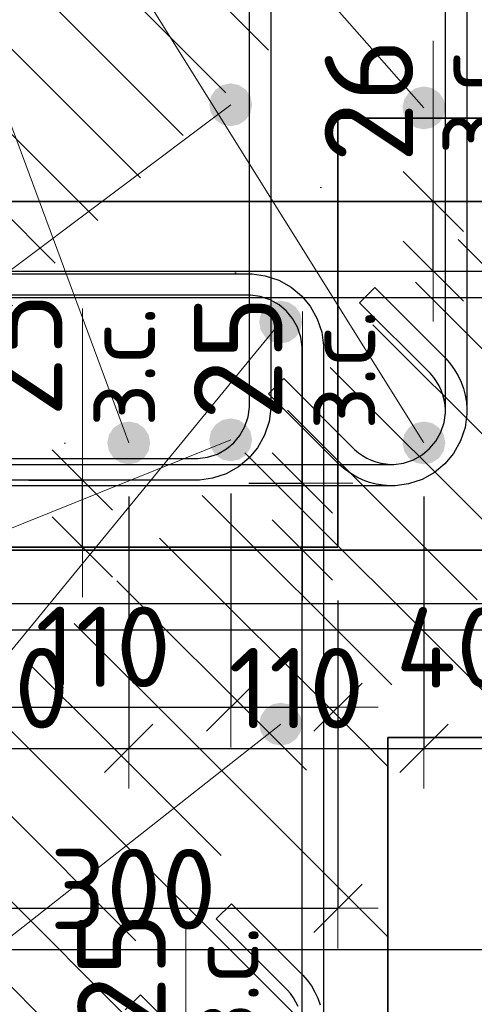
# Model space of a CAD drawing. Header units: metres. Extents: x -38 to 97, y -15 to 21.
# Tile 33 of 229: x 72.281 to 72.451, y 2.015 to 2.382. Entities that reach past the tile are written whole.
import ezdxf

# ---------------------------------------------------------------- set-up
doc = ezdxf.new("R2010")
doc.units = ezdxf.units.M
doc.header["$PDMODE"] = 65
for name, color, linetype, lineweight in [('XR$3$Арм.стержн. Хомут', 240, 'Continuous', 35), ('XR$3$Арм.стержн.горизонт. 1', 180, 'Continuous', 35), ('XR$3$Размерная линия (1)', 7, 'Continuous', 13), ('XR$3$Размерная линия_ общее', 7, 'Continuous', 13), ('XR$4$Арм. стержнями верхней зоны', 180, 'Continuous', 35), ('XR$4$Арм. стержнями нижней зоны', 180, 'Continuous', 35), ('XR$4$Арм.стержн. Арматура края', 96, 'Continuous', 35), ('XR$4$Арм.стержн. Хомут', 240, 'Continuous', 35), ('XR$4$Арм.стержн.горизонт. 1', 180, 'Continuous', 35), ('XR$4$Размерная линия_ общее', 7, 'Continuous', 13), ('XR$6$Арм.стержн. Арматура края', 96, 'Continuous', 35), ('XR$6$Арм.стержн.горизонт. 1', 180, 'Continuous', 35), ('XR$6$Размерная линия (1)', 7, 'Continuous', 13), ('XR$6$Размерная линия_ общее', 7, 'Continuous', 13)]:
    doc.layers.add(name, color=color, linetype=linetype, lineweight=lineweight)
doc.styles.add('ISOCPEUR', font='txt')
doc.dimstyles.new('DIMSTYLE_11', dxfattribs={"dimtxt": 0.033, "dimasz": 0.0375, "dimexe": 0, "dimexo": 0, "dimgap": 0.0165, "dimtad": 2, "dimdec": 0, "dimlfac": 1000, "dimrnd": 1, "dimzin": 12, "dimdsep": 46, "dimtxsty": 'ISOCPEUR', "dimblk1": 'ALL_ML_STRICH', "dimblk2": 'ALL_ML_STRICH', "dimsah": 1, "dimcen": 0, "dimclrd": 7, "dimclre": 256, "dimclrt": 7, "dimadec": 0, "dimazin": 0, "dimtfac": 1, "dimtdec": 0, "dimtix": 1, "dimtmove": 2, "dimatfit": 3, "dimfxl": 0, "dimtvp": 1.2, "dimtzin": 0, "dimlwd": 0, "dimlwe": -3, "dimarcsym": 0})
doc.dimstyles.new('DIMSTYLE_23', dxfattribs={"dimtxt": 0.03, "dimasz": 0.03, "dimexe": 0, "dimexo": 0, "dimgap": 0.015, "dimtad": 2, "dimdec": 0, "dimlfac": 1000, "dimrnd": 5, "dimzin": 12, "dimdsep": 46, "dimtxsty": 'ISOCPEUR', "dimblk1": 'ALL_ML_STRICH', "dimblk2": 'ALL_ML_STRICH', "dimsah": 1, "dimcen": 0, "dimclrd": 7, "dimclre": 256, "dimclrt": 7, "dimadec": 0, "dimazin": 0, "dimtfac": 1, "dimtdec": 0, "dimtix": 1, "dimtmove": 2, "dimatfit": 3, "dimfxl": 0, "dimtvp": 1.2, "dimtzin": 0, "dimlwd": 0, "dimlwe": -3, "dimarcsym": 0})
doc.dimstyles.new('DIMSTYLE_24', dxfattribs={"dimtxt": 0.03, "dimasz": 0.03, "dimexe": 0, "dimexo": 0, "dimgap": 0.015, "dimtad": 2, "dimdec": 0, "dimlfac": 1000, "dimrnd": 5, "dimzin": 12, "dimdsep": 46, "dimtxsty": 'ISOCPEUR', "dimblk1": 'ALL_ML_STRICH', "dimblk2": 'ALL_ML_STRICH', "dimsah": 1, "dimcen": 0, "dimclrd": 7, "dimclre": 256, "dimclrt": 7, "dimadec": 0, "dimazin": 0, "dimtfac": 1, "dimtdec": 0, "dimtix": 1, "dimtmove": 2, "dimatfit": 3, "dimfxl": 0, "dimtzin": 0, "dimlwd": 0, "dimlwe": -3, "dimarcsym": 0})
pattern_1 = [(135, (0, 0), (-0.031819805, -0.031819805), [0.4, -0.05, 0, -0.05]), (135, (-0.01591, -0.01591), (-0.031819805, -0.031819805), [0.8, -0.1, 0.1, -0.1])]

# ---------------------------------------------------------------- blocks, each defined once
blk = doc.blocks.new('ALL_ML_STRICH')
at = {"color": 0, "linetype": 'ByBlock', "lineweight": -2}
for p, q in [((0, -0.5), (0, 0.5)), ((-0.3, -0.3), (0.3, 0.3)), ((-1, 0), (0.5, 0))]:
    blk.add_line(p, q, dxfattribs=at)
blk = doc.blocks.new('*D98')
at = {"layer": 'DEFPOINTS', "color": 7, "linetype": 'Continuous', "lineweight": 13, "transparency": 33554687}
for p in [(72.34681, 2.20903), (72.35181, 2.18403), (72.3868, 2.18403)]:
    blk.add_point(p, dxfattribs=at)
at = {"layer": 'XR$3$Размерная линия_ общее', "color": 253, "linetype": 'Continuous', "lineweight": -2, "true_color": 0xa0a0a0, "transparency": 33554687}
for p, q in [((72.36681, 2.20903), (72.3868, 2.20903)), ((72.37181, 2.18403), (72.3868, 2.18403))]:
    blk.add_line(p, q, dxfattribs=at)
at = {"layer": 'XR$3$Размерная линия_ общее', "color": 7, "linetype": 'Continuous', "lineweight": -2, "transparency": 33554687}
blk.add_line((72.3868, 2.18403), (72.3868, 2.20903), dxfattribs=at)
at = {"layer": 'XR$3$Размерная линия_ общее', "color": 7, "linetype": 'Continuous', "lineweight": 13, "transparency": 33554687, "xscale": 0.0375, "yscale": 0.0375, "zscale": 0.0375}
for p, rotation in [((72.3868, 2.20903), 90), ((72.3868, 2.18403), 270)]:
    blk.add_blockref('ALL_ML_STRICH', p, dxfattribs=dict(at, rotation=rotation))
at = {"layer": 'XR$3$Размерная линия_ общее', "color": 7, "linetype": 'Continuous', "lineweight": 13, "transparency": 33554687, "insert": (72.38701, 2.22881), "char_height": 0.027, "width": 0.00135, "attachment_point": 1, "rotation": 90, "line_spacing_factor": 0.60241, "style": 'ISOCPEUR'}
blk.add_mtext('з.с.', dxfattribs=at)
at = {"layer": 'XR$3$Размерная линия_ общее', "color": 7, "linetype": 'Continuous', "lineweight": 13, "transparency": 33554687, "insert": (72.3628, 2.25576), "char_height": 0.033, "width": 0.066, "attachment_point": 5, "rotation": 90, "style": 'ISOCPEUR'}
blk.add_mtext('\\A1;{25}', dxfattribs=at)
blk = doc.blocks.new('*D237')
at = {"layer": 'DEFPOINTS', "color": 7, "linetype": 'Continuous', "lineweight": 13, "transparency": 33554687}
for p in [(72.17211, 2.18403), (72.47211, 2.18403), (72.17211, 2.03505)]:
    blk.add_point(p, dxfattribs=at)
at = {"layer": 'XR$3$Размерная линия (1)', "color": 9, "linetype": 'Continuous', "lineweight": -2, "true_color": 0xc7c7c7, "transparency": 33554687}
for p, q in [((72.17211, 2.16403), (72.17211, 2.03505)), ((72.47211, 2.16403), (72.47211, 2.03505))]:
    blk.add_line(p, q, dxfattribs=at)
at = {"layer": 'XR$3$Размерная линия (1)', "color": 7, "linetype": 'Continuous', "lineweight": -2, "transparency": 33554687}
blk.add_line((72.17211, 2.03505), (72.47211, 2.03505), dxfattribs=at)
at = {"layer": 'XR$3$Размерная линия (1)', "color": 7, "linetype": 'Continuous', "lineweight": 13, "transparency": 33554687, "xscale": 0.03, "yscale": 0.03, "zscale": 0.03, "rotation": 180}
blk.add_blockref('ALL_ML_STRICH', (72.17211, 2.03505), dxfattribs=at)
at = {"layer": 'XR$3$Размерная линия (1)', "color": 7, "linetype": 'Continuous', "lineweight": 13, "transparency": 33554687, "xscale": 0.03, "yscale": 0.03, "zscale": 0.03}
blk.add_blockref('ALL_ML_STRICH', (72.47211, 2.03505), dxfattribs=at)
at = {"layer": 'XR$3$Размерная линия (1)', "color": 7, "linetype": 'Continuous', "lineweight": 13, "transparency": 33554687, "insert": (72.32361, 2.05755), "char_height": 0.03, "width": 0.09, "attachment_point": 5, "style": 'ISOCPEUR'}
blk.add_mtext('\\A1;{300}', dxfattribs=at)
blk = doc.blocks.new('*D239')
at = {"layer": 'DEFPOINTS', "color": 7, "linetype": 'Continuous', "lineweight": 13, "transparency": 33554687}
for p in [(72.21203, 2.22403), (72.32203, 2.22403), (72.21203, 2.11005)]:
    blk.add_point(p, dxfattribs=at)
at = {"layer": 'XR$3$Размерная линия (1)', "color": 9, "linetype": 'Continuous', "lineweight": -2, "true_color": 0xc7c7c7, "transparency": 33554687}
for p, q in [((72.21203, 2.20403), (72.21203, 2.11005)), ((72.32203, 2.20403), (72.32203, 2.11005))]:
    blk.add_line(p, q, dxfattribs=at)
at = {"layer": 'XR$3$Размерная линия (1)', "color": 7, "linetype": 'Continuous', "lineweight": -2, "transparency": 33554687}
blk.add_line((72.21203, 2.11005), (72.32203, 2.11005), dxfattribs=at)
at = {"layer": 'XR$3$Размерная линия (1)', "color": 7, "linetype": 'Continuous', "lineweight": 13, "transparency": 33554687, "xscale": 0.03, "yscale": 0.03, "zscale": 0.03, "rotation": 180}
blk.add_blockref('ALL_ML_STRICH', (72.21203, 2.11005), dxfattribs=at)
at = {"layer": 'XR$3$Размерная линия (1)', "color": 7, "linetype": 'Continuous', "lineweight": 13, "transparency": 33554687, "xscale": 0.03, "yscale": 0.03, "zscale": 0.03}
blk.add_blockref('ALL_ML_STRICH', (72.32203, 2.11005), dxfattribs=at)
at = {"layer": 'XR$3$Размерная линия (1)', "color": 7, "linetype": 'Continuous', "lineweight": 13, "transparency": 33554687, "insert": (72.27453, 2.13255), "char_height": 0.03, "width": 0.09, "attachment_point": 5, "style": 'ISOCPEUR'}
blk.add_mtext('\\A1;{110}', dxfattribs=at)
blk = doc.blocks.new('*D240')
at = {"layer": 'DEFPOINTS', "color": 7, "linetype": 'Continuous', "lineweight": 13, "transparency": 33554687}
for p in [(72.32203, 2.22403), (72.43211, 2.22403), (72.32203, 2.11005)]:
    blk.add_point(p, dxfattribs=at)
at = {"layer": 'XR$3$Размерная линия (1)', "color": 9, "linetype": 'Continuous', "lineweight": -2, "true_color": 0xc7c7c7, "transparency": 33554687}
for p, q in [((72.32203, 2.20403), (72.32203, 2.11005)), ((72.43211, 2.20403), (72.43211, 2.11005))]:
    blk.add_line(p, q, dxfattribs=at)
at = {"layer": 'XR$3$Размерная линия (1)', "color": 7, "linetype": 'Continuous', "lineweight": -2, "transparency": 33554687}
blk.add_line((72.32203, 2.11005), (72.43211, 2.11005), dxfattribs=at)
at = {"layer": 'XR$3$Размерная линия (1)', "color": 7, "linetype": 'Continuous', "lineweight": 13, "transparency": 33554687, "xscale": 0.03, "yscale": 0.03, "zscale": 0.03, "rotation": 180}
blk.add_blockref('ALL_ML_STRICH', (72.32203, 2.11005), dxfattribs=at)
at = {"layer": 'XR$3$Размерная линия (1)', "color": 7, "linetype": 'Continuous', "lineweight": 13, "transparency": 33554687, "xscale": 0.03, "yscale": 0.03, "zscale": 0.03}
blk.add_blockref('ALL_ML_STRICH', (72.43211, 2.11005), dxfattribs=at)
at = {"layer": 'XR$3$Размерная линия (1)', "color": 7, "linetype": 'Continuous', "lineweight": 13, "transparency": 33554687, "insert": (72.38457, 2.13255), "char_height": 0.03, "width": 0.09, "attachment_point": 5, "style": 'ISOCPEUR'}
blk.add_mtext('\\A1;{110}', dxfattribs=at)
blk = doc.blocks.new('*D241')
at = {"layer": 'DEFPOINTS', "color": 7, "linetype": 'Continuous', "lineweight": 13, "transparency": 33554687}
for p in [(72.43211, 2.22403), (72.47211, 2.18403), (72.43211, 2.11005)]:
    blk.add_point(p, dxfattribs=at)
at = {"layer": 'XR$3$Размерная линия (1)', "color": 9, "linetype": 'Continuous', "lineweight": -2, "true_color": 0xc7c7c7, "transparency": 33554687}
for p, q in [((72.43211, 2.20403), (72.43211, 2.11005)), ((72.47211, 2.16403), (72.47211, 2.11005))]:
    blk.add_line(p, q, dxfattribs=at)
at = {"layer": 'XR$3$Размерная линия (1)', "color": 7, "linetype": 'Continuous', "lineweight": -2, "transparency": 33554687}
blk.add_line((72.43211, 2.11005), (72.47211, 2.11005), dxfattribs=at)
at = {"layer": 'XR$3$Размерная линия (1)', "color": 7, "linetype": 'Continuous', "lineweight": 13, "transparency": 33554687, "xscale": 0.03, "yscale": 0.03, "zscale": 0.03, "rotation": 180}
blk.add_blockref('ALL_ML_STRICH', (72.43211, 2.11005), dxfattribs=at)
at = {"layer": 'XR$3$Размерная линия (1)', "color": 7, "linetype": 'Continuous', "lineweight": 13, "transparency": 33554687, "xscale": 0.03, "yscale": 0.03, "zscale": 0.03}
blk.add_blockref('ALL_ML_STRICH', (72.47211, 2.11005), dxfattribs=at)
at = {"layer": 'XR$3$Размерная линия (1)', "color": 7, "linetype": 'Continuous', "lineweight": 13, "transparency": 33554687, "insert": (72.51092, 2.13273), "char_height": 0.03, "width": 0.06, "attachment_point": 5, "style": 'ISOCPEUR'}
blk.add_mtext('\\A1;{40}', dxfattribs=at)
blk = doc.blocks.new('*D362')
at = {"layer": 'DEFPOINTS', "color": 7, "linetype": 'Continuous', "lineweight": 13, "transparency": 33554687}
for p in [(72.30327, 1.97911), (72.30827, 1.95411), (72.34326, 1.95411)]:
    blk.add_point(p, dxfattribs=at)
at = {"layer": 'XR$4$Размерная линия_ общее', "color": 253, "linetype": 'Continuous', "lineweight": -2, "true_color": 0xa0a0a0, "transparency": 33554687}
for p, q in [((72.32327, 1.97911), (72.34326, 1.97911)), ((72.32827, 1.95411), (72.34326, 1.95411))]:
    blk.add_line(p, q, dxfattribs=at)
at = {"layer": 'XR$4$Размерная линия_ общее', "color": 7, "linetype": 'Continuous', "lineweight": -2, "transparency": 33554687}
blk.add_line((72.34326, 1.95411), (72.34326, 1.97911), dxfattribs=at)
at = {"layer": 'XR$4$Размерная линия_ общее', "color": 7, "linetype": 'Continuous', "lineweight": 13, "transparency": 33554687, "xscale": 0.0375, "yscale": 0.0375, "zscale": 0.0375}
for p, rotation in [((72.34326, 1.97911), 90), ((72.34326, 1.95411), 270)]:
    blk.add_blockref('ALL_ML_STRICH', p, dxfattribs=dict(at, rotation=rotation))
at = {"layer": 'XR$4$Размерная линия_ общее', "color": 7, "linetype": 'Continuous', "lineweight": 13, "transparency": 33554687, "insert": (72.34347, 1.99889), "char_height": 0.027, "width": 0.00135, "attachment_point": 1, "rotation": 90, "line_spacing_factor": 0.60241, "style": 'ISOCPEUR'}
blk.add_mtext('з.с.', dxfattribs=at)
at = {"layer": 'XR$4$Размерная линия_ общее', "color": 7, "linetype": 'Continuous', "lineweight": 13, "transparency": 33554687, "insert": (72.31926, 2.02584), "char_height": 0.033, "width": 0.066, "attachment_point": 5, "rotation": 90, "style": 'ISOCPEUR'}
blk.add_mtext('\\A1;{25}', dxfattribs=at)
blk = doc.blocks.new('*D508')
at = {"layer": 'DEFPOINTS', "color": 7, "linetype": 'Continuous', "lineweight": 13, "transparency": 33554687}
for p in [(72.39559, 2.31411), (72.39559, 2.28811), (72.43558, 2.28811)]:
    blk.add_point(p, dxfattribs=at)
at = {"layer": 'XR$4$Размерная линия_ общее', "color": 253, "linetype": 'Continuous', "lineweight": -2, "true_color": 0xa0a0a0, "transparency": 33554687}
for p, q in [((72.41559, 2.31411), (72.43558, 2.31411)), ((72.41559, 2.28811), (72.43558, 2.28811))]:
    blk.add_line(p, q, dxfattribs=at)
at = {"layer": 'XR$4$Размерная линия_ общее', "color": 7, "linetype": 'Continuous', "lineweight": -2, "transparency": 33554687}
blk.add_line((72.43558, 2.28811), (72.43558, 2.31411), dxfattribs=at)
at = {"layer": 'XR$4$Размерная линия_ общее', "color": 7, "linetype": 'Continuous', "lineweight": 13, "transparency": 33554687, "xscale": 0.0375, "yscale": 0.0375, "zscale": 0.0375}
for p, rotation in [((72.43558, 2.31411), 90), ((72.43558, 2.28811), 270)]:
    blk.add_blockref('ALL_ML_STRICH', p, dxfattribs=dict(at, rotation=rotation))
at = {"layer": 'XR$4$Размерная линия_ общее', "color": 7, "linetype": 'Continuous', "lineweight": 13, "transparency": 33554687, "insert": (72.43511, 2.33147), "char_height": 0.027, "width": 0.00135, "attachment_point": 1, "rotation": 90, "line_spacing_factor": 0.60241, "style": 'ISOCPEUR'}
blk.add_mtext('з.с.', dxfattribs=at)
at = {"layer": 'XR$4$Размерная линия_ общее', "color": 7, "linetype": 'Continuous', "lineweight": 13, "transparency": 33554687, "insert": (72.41158, 2.35184), "char_height": 0.033, "width": 0.066, "attachment_point": 5, "rotation": 90, "style": 'ISOCPEUR'}
blk.add_mtext('\\A1;{26}', dxfattribs=at)
blk = doc.blocks.new('*D929')
at = {"layer": 'DEFPOINTS', "color": 7, "linetype": 'Continuous', "lineweight": 13, "transparency": 33554687}
for p in [(72.10003, 2.18518), (72.40003, 2.18518), (72.10003, 2.05043)]:
    blk.add_point(p, dxfattribs=at)
at = {"layer": 'XR$6$Размерная линия (1)', "color": 9, "linetype": 'Continuous', "lineweight": -2, "true_color": 0xc7c7c7, "transparency": 33554687}
for p, q in [((72.10003, 2.16518), (72.10003, 2.05043)), ((72.40003, 2.16518), (72.40003, 2.05043))]:
    blk.add_line(p, q, dxfattribs=at)
at = {"layer": 'XR$6$Размерная линия (1)', "color": 7, "linetype": 'Continuous', "lineweight": -2, "transparency": 33554687}
blk.add_line((72.10003, 2.05043), (72.40003, 2.05043), dxfattribs=at)
at = {"layer": 'XR$6$Размерная линия (1)', "color": 7, "linetype": 'Continuous', "lineweight": 13, "transparency": 33554687, "xscale": 0.03, "yscale": 0.03, "zscale": 0.03, "rotation": 180}
blk.add_blockref('ALL_ML_STRICH', (72.10003, 2.05043), dxfattribs=at)
at = {"layer": 'XR$6$Размерная линия (1)', "color": 7, "linetype": 'Continuous', "lineweight": 13, "transparency": 33554687, "xscale": 0.03, "yscale": 0.03, "zscale": 0.03}
blk.add_blockref('ALL_ML_STRICH', (72.40003, 2.05043), dxfattribs=at)
at = {"layer": 'XR$6$Размерная линия (1)', "color": 7, "linetype": 'Continuous', "lineweight": 13, "transparency": 33554687, "insert": (72.25128, 2.07293), "char_height": 0.03, "width": 0.075, "attachment_point": 5, "style": 'ISOCPEUR'}
blk.add_mtext('\\W0.83;\\A1;{300}', dxfattribs=at)
blk = doc.blocks.new('*D932')
at = {"layer": 'DEFPOINTS', "color": 7, "linetype": 'Continuous', "lineweight": 13, "transparency": 33554687}
for p in [(72.24995, 2.22518), (72.36003, 2.22518), (72.24995, 2.12543)]:
    blk.add_point(p, dxfattribs=at)
at = {"layer": 'XR$6$Размерная линия (1)', "color": 9, "linetype": 'Continuous', "lineweight": -2, "true_color": 0xc7c7c7, "transparency": 33554687}
for p, q in [((72.24995, 2.20518), (72.24995, 2.12543)), ((72.36003, 2.20518), (72.36003, 2.12543))]:
    blk.add_line(p, q, dxfattribs=at)
at = {"layer": 'XR$6$Размерная линия (1)', "color": 7, "linetype": 'Continuous', "lineweight": -2, "transparency": 33554687}
blk.add_line((72.24995, 2.12543), (72.36003, 2.12543), dxfattribs=at)
at = {"layer": 'XR$6$Размерная линия (1)', "color": 7, "linetype": 'Continuous', "lineweight": 13, "transparency": 33554687, "xscale": 0.03, "yscale": 0.03, "zscale": 0.03, "rotation": 180}
blk.add_blockref('ALL_ML_STRICH', (72.24995, 2.12543), dxfattribs=at)
at = {"layer": 'XR$6$Размерная линия (1)', "color": 7, "linetype": 'Continuous', "lineweight": 13, "transparency": 33554687, "xscale": 0.03, "yscale": 0.03, "zscale": 0.03}
blk.add_blockref('ALL_ML_STRICH', (72.36003, 2.12543), dxfattribs=at)
at = {"layer": 'XR$6$Размерная линия (1)', "color": 7, "linetype": 'Continuous', "lineweight": 13, "transparency": 33554687, "insert": (72.31249, 2.14793), "char_height": 0.03, "width": 0.09, "attachment_point": 5, "style": 'ISOCPEUR'}
blk.add_mtext('\\A1;{110}', dxfattribs=at)
blk = doc.blocks.new('*D933')
at = {"layer": 'DEFPOINTS', "color": 7, "linetype": 'Continuous', "lineweight": 13, "transparency": 33554687}
for p in [(72.36003, 2.22518), (72.40003, 2.18518), (72.36003, 2.12543)]:
    blk.add_point(p, dxfattribs=at)
at = {"layer": 'XR$6$Размерная линия (1)', "color": 9, "linetype": 'Continuous', "lineweight": -2, "true_color": 0xc7c7c7, "transparency": 33554687}
for p, q in [((72.36003, 2.20518), (72.36003, 2.12543)), ((72.40003, 2.16518), (72.40003, 2.12543))]:
    blk.add_line(p, q, dxfattribs=at)
at = {"layer": 'XR$6$Размерная линия (1)', "color": 7, "linetype": 'Continuous', "lineweight": -2, "transparency": 33554687}
blk.add_line((72.36003, 2.12543), (72.40003, 2.12543), dxfattribs=at)
at = {"layer": 'XR$6$Размерная линия (1)', "color": 7, "linetype": 'Continuous', "lineweight": 13, "transparency": 33554687, "xscale": 0.03, "yscale": 0.03, "zscale": 0.03, "rotation": 180}
blk.add_blockref('ALL_ML_STRICH', (72.36003, 2.12543), dxfattribs=at)
at = {"layer": 'XR$6$Размерная линия (1)', "color": 7, "linetype": 'Continuous', "lineweight": 13, "transparency": 33554687, "xscale": 0.03, "yscale": 0.03, "zscale": 0.03}
blk.add_blockref('ALL_ML_STRICH', (72.40003, 2.12543), dxfattribs=at)
at = {"layer": 'XR$6$Размерная линия (1)', "color": 7, "linetype": 'Continuous', "lineweight": 13, "transparency": 33554687, "insert": (72.44311, 2.14771), "char_height": 0.03, "width": 0.06, "attachment_point": 5, "style": 'ISOCPEUR'}
blk.add_mtext('\\A1;{40}', dxfattribs=at)
blk = doc.blocks.new('*D935')
at = {"layer": 'DEFPOINTS', "color": 7, "linetype": 'Continuous', "lineweight": 13, "transparency": 33554687}
for p in [(72.26473, 2.21018), (72.26973, 2.18518), (72.30472, 2.18518)]:
    blk.add_point(p, dxfattribs=at)
at = {"layer": 'XR$6$Размерная линия_ общее', "color": 253, "linetype": 'Continuous', "lineweight": -2, "true_color": 0xa0a0a0, "transparency": 33554687}
for p, q in [((72.28473, 2.21018), (72.30472, 2.21018)), ((72.28973, 2.18518), (72.30472, 2.18518))]:
    blk.add_line(p, q, dxfattribs=at)
at = {"layer": 'XR$6$Размерная линия_ общее', "color": 7, "linetype": 'Continuous', "lineweight": -2, "transparency": 33554687}
blk.add_line((72.30472, 2.18518), (72.30472, 2.21018), dxfattribs=at)
at = {"layer": 'XR$6$Размерная линия_ общее', "color": 7, "linetype": 'Continuous', "lineweight": 13, "transparency": 33554687, "xscale": 0.0375, "yscale": 0.0375, "zscale": 0.0375}
for p, rotation in [((72.30472, 2.21018), 90), ((72.30472, 2.18518), 270)]:
    blk.add_blockref('ALL_ML_STRICH', p, dxfattribs=dict(at, rotation=rotation))
at = {"layer": 'XR$6$Размерная линия_ общее', "color": 7, "linetype": 'Continuous', "lineweight": 13, "transparency": 33554687, "insert": (72.30493, 2.22996), "char_height": 0.027, "width": 0.00135, "attachment_point": 1, "rotation": 90, "line_spacing_factor": 0.60241, "style": 'ISOCPEUR'}
blk.add_mtext('з.с.', dxfattribs=at)
at = {"layer": 'XR$6$Размерная линия_ общее', "color": 7, "linetype": 'Continuous', "lineweight": 13, "transparency": 33554687, "insert": (72.28072, 2.25691), "char_height": 0.033, "width": 0.066, "attachment_point": 5, "rotation": 90, "style": 'ISOCPEUR'}
blk.add_mtext('\\A1;{25}', dxfattribs=at)

msp = doc.modelspace()

# ---------------------------------------------------------------- hatches: boundary and pattern name
at = {"linetype": 'Continuous', "lineweight": 13, "transparency": 33554687}
h = msp.add_hatch(dxfattribs=at)
h.set_pattern_fill('__________540', scale=0.015, style=0, pattern_type=2)
h.set_pattern_definition(pattern_1)
h.paths.add_polyline_path([(72.40003, 2.54518), (72.18003, 2.54518), (72.18003, 2.42518), (72.10003, 2.38518), (72.10003, 2.18518), (72.40003, 2.18518)], flags=0)
h = msp.add_hatch(dxfattribs=at)
h.set_pattern_fill('__________540', scale=0.015, style=0, pattern_type=2)
h.set_pattern_definition(pattern_1)
h.paths.add_polyline_path([(72.47211, 2.54403), (72.17211, 2.54403), (72.17211, 2.18403), (72.47211, 2.18403)], flags=0)
h = msp.add_hatch(dxfattribs=at)
h.set_pattern_fill('__________540', scale=0.015, style=0, pattern_type=2)
h.set_pattern_definition(pattern_1)
h.paths.add_polyline_path([(72.40003, 2.54518), (72.40003, 2.34518), (72.71593, 2.34518), (72.71593, 2.54518)], flags=0)
h = msp.add_hatch(dxfattribs=at)
h.set_pattern_fill('__________540', scale=0.015, style=0, pattern_type=2)
h.set_pattern_definition(pattern_1)
h.paths.add_polyline_path([(72.11868, 2.31411), (72.11868, 2.11411), (72.54928, 2.11411), (72.54928, 2.31411)], flags=0)
h = msp.add_hatch(dxfattribs=at)
h.set_pattern_fill('__________540', scale=0.015, style=0, pattern_type=2)
h.set_pattern_definition(pattern_1)
h.paths.add_polyline_path([(72.41868, 2.11411), (72.11868, 2.11411), (72.11868, 1.95411), (72.41868, 1.95411)], flags=0)
at = {"layer": 'XR$3$Арм.стержн.горизонт. 1', "linetype": 'Continuous', "lineweight": 50, "transparency": 33554687}
for points in [[(72.44011, 2.34903), (72.4395, 2.3521), (72.43777, 2.35469), (72.43517, 2.35642), (72.43211, 2.35703), (72.42905, 2.35642), (72.42645, 2.35469), (72.42472, 2.3521), (72.42411, 2.34903), (72.42472, 2.34597), (72.42645, 2.34338), (72.42905, 2.34164), (72.43211, 2.34103), (72.43517, 2.34164), (72.43777, 2.34338), (72.4395, 2.34597)], [(72.33003, 2.22403), (72.32942, 2.2271), (72.32769, 2.22969), (72.32509, 2.23142), (72.32203, 2.23203), (72.31897, 2.23142), (72.31638, 2.22969), (72.31464, 2.2271), (72.31403, 2.22403), (72.31464, 2.22097), (72.31638, 2.21838), (72.31897, 2.21664), (72.32203, 2.21603), (72.32509, 2.21664), (72.32769, 2.21838), (72.32942, 2.22097)], [(72.44011, 2.22403), (72.4395, 2.2271), (72.43777, 2.22969), (72.43517, 2.23142), (72.43211, 2.23203), (72.42905, 2.23142), (72.42645, 2.22969), (72.42472, 2.2271), (72.42411, 2.22403), (72.42472, 2.22097), (72.42645, 2.21838), (72.42905, 2.21664), (72.43211, 2.21603), (72.43517, 2.21664), (72.43777, 2.21838), (72.4395, 2.22097)]]:
    msp.add_hatch(color=7, dxfattribs=at).paths.add_polyline_path(points)
at = {"layer": 'XR$4$Арм.стержн.горизонт. 1', "linetype": 'Continuous', "lineweight": 50, "transparency": 33554687}
for points in [[(72.38665, 2.26911), (72.38604, 2.27217), (72.3843, 2.27477), (72.38171, 2.2765), (72.37865, 2.27711), (72.37558, 2.2765), (72.37299, 2.27477), (72.37125, 2.27217), (72.37065, 2.26911), (72.37125, 2.26605), (72.37299, 2.26345), (72.37558, 2.26172), (72.37865, 2.26111), (72.38171, 2.26172), (72.3843, 2.26345), (72.38604, 2.26605)], [(72.38668, 2.11911), (72.38607, 2.12217), (72.38434, 2.12477), (72.38174, 2.1265), (72.37868, 2.12711), (72.37562, 2.1265), (72.37303, 2.12477), (72.37129, 2.12217), (72.37068, 2.11911), (72.37129, 2.11605), (72.37303, 2.11345), (72.37562, 2.11172), (72.37868, 2.11111), (72.38174, 2.11172), (72.38434, 2.11345), (72.38607, 2.11605)]]:
    msp.add_hatch(color=7, dxfattribs=at).paths.add_polyline_path(points)
at = {"layer": 'XR$6$Арм.стержн.горизонт. 1', "linetype": 'Continuous', "lineweight": 50, "transparency": 33554687}
for points in [[(72.36803, 2.35018), (72.36742, 2.35325), (72.36568, 2.35584), (72.36309, 2.35758), (72.36003, 2.35818), (72.35696, 2.35758), (72.35437, 2.35584), (72.35263, 2.35325), (72.35203, 2.35018), (72.35263, 2.34712), (72.35437, 2.34453), (72.35696, 2.34279), (72.36003, 2.34218), (72.36309, 2.34279), (72.36568, 2.34453), (72.36742, 2.34712)], [(72.36803, 2.22518), (72.36742, 2.22825), (72.36568, 2.23084), (72.36309, 2.23258), (72.36003, 2.23318), (72.35696, 2.23258), (72.35437, 2.23084), (72.35263, 2.22825), (72.35203, 2.22518), (72.35263, 2.22212), (72.35437, 2.21953), (72.35696, 2.21779), (72.36003, 2.21718), (72.36309, 2.21779), (72.36568, 2.21953), (72.36742, 2.22212)]]:
    msp.add_hatch(color=7, dxfattribs=at).paths.add_polyline_path(points)

# ---------------------------------------------------------------- linework, layer by layer
at = {"color": 7, "linetype": 'Continuous', "lineweight": 13, "transparency": 33554687}
for p, q in [((72.43558, 2.31411), (72.43558, 2.37411)), ((72.30472, 2.21018), (72.30472, 2.27418)), ((72.3868, 2.20903), (72.3868, 2.27303)), ((72.34326, 1.97911), (72.34326, 2.04311))]:
    msp.add_line(p, q, dxfattribs=at)
at = {"color": 7, "linetype": 'Continuous', "lineweight": 35, "transparency": 33554687}
for p, q in [((72.40003, 2.34518), (72.71593, 2.34518)), ((72.40003, 2.18518), (72.40003, 2.34518)), ((72.54928, 2.31411), (72.11868, 2.31411)), ((72.10003, 2.18518), (72.40003, 2.18518)), ((72.17211, 2.18403), (72.47211, 2.18403)), ((72.41868, 1.95411), (72.41868, 2.11411)), ((72.41868, 2.11411), (72.54928, 2.11411))]:
    msp.add_line(p, q, dxfattribs=at)
at = {"layer": 'XR$3$Арм.стержн. Хомут', "color": 40, "linetype": 'Continuous', "lineweight": 25, "transparency": 33554687}
for points in [[(72.44811, 2.49136), (72.44811, 2.23471), (72.44743, 2.22983), (72.44575, 2.22475), (72.44314, 2.22007), (72.43992, 2.21622), (72.43607, 2.21301), (72.43139, 2.21039), (72.42631, 2.20871), (72.42143, 2.20803), (72.41944, 2.20803), (72.41692, 2.20821), (72.41435, 2.20863), (72.41181, 2.20929), (72.40939, 2.21016), (72.40706, 2.21125), (72.4048, 2.21258), (72.40269, 2.21411), (72.40078, 2.21577), (72.37415, 2.2424), (72.3798, 2.24805)], [(72.44811, 2.49136), (72.44811, 2.23471), (72.44743, 2.22983), (72.44575, 2.22475), (72.44314, 2.22007), (72.43992, 2.21622), (72.43607, 2.21301), (72.43139, 2.21039), (72.42631, 2.20871), (72.42143, 2.20803), (72.41944, 2.20803), (72.41692, 2.20821), (72.41435, 2.20863), (72.41181, 2.20929), (72.40939, 2.21016), (72.40706, 2.21125), (72.4048, 2.21258), (72.40269, 2.21411), (72.40078, 2.21577), (72.37415, 2.2424), (72.3798, 2.24805)], [(72.3798, 2.24805), (72.40624, 2.22162), (72.40766, 2.22039), (72.40918, 2.21929), (72.41079, 2.21834), (72.41246, 2.21756), (72.41418, 2.21694), (72.41599, 2.21647), (72.41785, 2.21617), (72.41973, 2.21603), (72.42088, 2.21603), (72.42449, 2.21654), (72.42816, 2.21774), (72.43151, 2.21962), (72.43424, 2.2219), (72.43652, 2.22463), (72.4384, 2.22799), (72.43961, 2.23165), (72.44011, 2.23526), (72.44011, 2.4908)], [(72.3798, 2.24805), (72.40624, 2.22162), (72.40766, 2.22039), (72.40918, 2.21929), (72.41079, 2.21834), (72.41246, 2.21756), (72.41418, 2.21694), (72.41599, 2.21647), (72.41785, 2.21617), (72.41973, 2.21603), (72.42088, 2.21603), (72.42449, 2.21654), (72.42816, 2.21774), (72.43151, 2.21962), (72.43424, 2.2219), (72.43652, 2.22463), (72.4384, 2.22799), (72.43961, 2.23165), (72.44011, 2.23526), (72.44011, 2.4908)], [(72.2233, 2.21603), (72.42088, 2.21603), (72.42449, 2.21654), (72.42816, 2.21774), (72.43151, 2.21962), (72.43424, 2.2219), (72.43652, 2.22463), (72.4384, 2.22799), (72.43961, 2.23165), (72.44011, 2.23526), (72.44011, 2.23642), (72.43998, 2.2383), (72.43968, 2.24015), (72.43921, 2.24196), (72.43858, 2.24369), (72.4378, 2.24535), (72.43685, 2.24696), (72.43576, 2.24848), (72.43452, 2.24991), (72.40809, 2.27634), (72.41374, 2.282), (72.44038, 2.25536), (72.44203, 2.25346), (72.44356, 2.25134), (72.44489, 2.24908), (72.44598, 2.24675), (72.44686, 2.24433), (72.44751, 2.2418), (72.44793, 2.23922), (72.44811, 2.2367), (72.44811, 2.23471), (72.44743, 2.22983), (72.44575, 2.22475), (72.44314, 2.22007), (72.43992, 2.21622), (72.43607, 2.21301), (72.43139, 2.21039), (72.42631, 2.20871), (72.42143, 2.20803), (72.22275, 2.20803)], [(72.2233, 2.21603), (72.42088, 2.21603), (72.42449, 2.21654), (72.42816, 2.21774), (72.43151, 2.21962), (72.43424, 2.2219), (72.43652, 2.22463), (72.4384, 2.22799), (72.43961, 2.23165), (72.44011, 2.23526), (72.44011, 2.23642), (72.43998, 2.2383), (72.43968, 2.24015), (72.43921, 2.24196), (72.43858, 2.24369), (72.4378, 2.24535), (72.43685, 2.24696), (72.43576, 2.24848), (72.43452, 2.24991), (72.40809, 2.27634), (72.41374, 2.282), (72.44038, 2.25536), (72.44203, 2.25346), (72.44356, 2.25134), (72.44489, 2.24908), (72.44598, 2.24675), (72.44686, 2.24433), (72.44751, 2.2418), (72.44793, 2.23922), (72.44811, 2.2367), (72.44811, 2.23471), (72.44743, 2.22983), (72.44575, 2.22475), (72.44314, 2.22007), (72.43992, 2.21622), (72.43607, 2.21301), (72.43139, 2.21039), (72.42631, 2.20871), (72.42143, 2.20803), (72.22275, 2.20803)]]:
    msp.add_lwpolyline(points, dxfattribs=at)
at = {"layer": 'XR$3$Арм.стержн.горизонт. 1', "color": 7, "linetype": 'Continuous', "lineweight": 13, "transparency": 33554687}
for q in [(72.43211, 2.22403), (72.43211, 2.34903), (72.32203, 2.22403)]:
    msp.add_line((72.16184, 2.65643), q, dxfattribs=at)
at = {"layer": 'XR$4$Арм. стержнями верхней зоны', "color": 4, "linetype": 'Continuous', "lineweight": 25, "transparency": 33554687}
msp.add_lwpolyline([(72.13869, 2.28811), (72.55428, 2.28811), (72.55428, 2.27811), (72.13869, 2.27811), (72.13869, 2.28811)], dxfattribs=at)
msp.add_lwpolyline([(72.13869, 2.28811), (72.55428, 2.28811), (72.55428, 2.27811), (72.13869, 2.27811), (72.13869, 2.28811)], dxfattribs=at)
at = {"layer": 'XR$4$Арм. стержнями нижней зоны', "color": 4, "linetype": 'Continuous', "lineweight": 25, "transparency": 33554687}
msp.add_lwpolyline([(72.1387, 2.16411), (72.55428, 2.16411), (72.55428, 2.15411), (72.1387, 2.15411), (72.1387, 2.16411)], dxfattribs=at)
msp.add_lwpolyline([(72.1387, 2.16411), (72.55428, 2.16411), (72.55428, 2.15411), (72.1387, 2.15411), (72.1387, 2.16411)], dxfattribs=at)
at = {"layer": 'XR$4$Арм.стержн. Арматура края', "color": 4, "linetype": 'Continuous', "lineweight": 25, "transparency": 33554687}
for points in [[(72.55428, 2.15411), (72.16721, 2.15411), (72.16199, 2.15484), (72.15656, 2.15663), (72.15155, 2.15944), (72.14742, 2.16288), (72.14397, 2.16701), (72.14116, 2.17202), (72.13937, 2.17746), (72.13865, 2.18268), (72.13865, 2.25955), (72.13937, 2.26476), (72.14116, 2.2702), (72.14397, 2.27521), (72.14742, 2.27934), (72.15155, 2.28279), (72.15656, 2.28559), (72.16199, 2.28739), (72.16721, 2.28811), (72.55428, 2.28811)], [(72.55428, 2.15411), (72.16721, 2.15411), (72.16199, 2.15484), (72.15656, 2.15663), (72.15155, 2.15944), (72.14742, 2.16288), (72.14397, 2.16701), (72.14116, 2.17202), (72.13937, 2.17746), (72.13865, 2.18268), (72.13865, 2.25955), (72.13937, 2.26476), (72.14116, 2.2702), (72.14397, 2.27521), (72.14742, 2.27934), (72.15155, 2.28279), (72.15656, 2.28559), (72.16199, 2.28739), (72.16721, 2.28811), (72.55428, 2.28811)], [(72.55428, 2.27811), (72.1679, 2.27811), (72.16427, 2.27761), (72.1606, 2.2764), (72.15724, 2.27452), (72.15452, 2.27224), (72.15224, 2.26951), (72.15036, 2.26616), (72.14915, 2.26249), (72.14865, 2.25885), (72.14865, 2.18337), (72.14915, 2.17973), (72.15036, 2.17607), (72.15224, 2.17271), (72.15452, 2.16998), (72.15724, 2.16771), (72.1606, 2.16583), (72.16427, 2.16462), (72.1679, 2.16411), (72.55428, 2.16411)], [(72.55428, 2.27811), (72.1679, 2.27811), (72.16427, 2.27761), (72.1606, 2.2764), (72.15724, 2.27452), (72.15452, 2.27224), (72.15224, 2.26951), (72.15036, 2.26616), (72.14915, 2.26249), (72.14865, 2.25885), (72.14865, 2.18337), (72.14915, 2.17973), (72.15036, 2.17607), (72.15224, 2.17271), (72.15452, 2.16998), (72.15724, 2.16771), (72.1606, 2.16583), (72.16427, 2.16462), (72.1679, 2.16411), (72.55428, 2.16411)]]:
    msp.add_lwpolyline(points, dxfattribs=at)
at = {"layer": 'XR$4$Арм.стержн. Хомут', "color": 40, "linetype": 'Continuous', "lineweight": 25, "transparency": 33554687}
for points in [[(72.14264, 2.00479), (72.14264, 2.26043), (72.14332, 2.26531), (72.145, 2.27039), (72.14762, 2.27507), (72.15083, 2.27892), (72.15469, 2.28214), (72.15936, 2.28476), (72.16444, 2.28643), (72.16932, 2.28711), (72.36801, 2.28711), (72.37289, 2.28643), (72.37797, 2.28476), (72.38264, 2.28214), (72.38649, 2.27892), (72.38971, 2.27507), (72.39233, 2.27039), (72.394, 2.26531), (72.39468, 2.26043), (72.39468, 2.00479)], [(72.14264, 2.00479), (72.14264, 2.26043), (72.14332, 2.26531), (72.145, 2.27039), (72.14762, 2.27507), (72.15083, 2.27892), (72.15469, 2.28214), (72.15936, 2.28476), (72.16444, 2.28643), (72.16932, 2.28711), (72.36801, 2.28711), (72.37289, 2.28643), (72.37797, 2.28476), (72.38264, 2.28214), (72.38649, 2.27892), (72.38971, 2.27507), (72.39233, 2.27039), (72.394, 2.26531), (72.39468, 2.26043), (72.39468, 2.00479)], [(72.38668, 2.00534), (72.38668, 2.25988), (72.38618, 2.2635), (72.38497, 2.26716), (72.38309, 2.27051), (72.38081, 2.27324), (72.37808, 2.27552), (72.37473, 2.2774), (72.37107, 2.27861), (72.36745, 2.27911), (72.16988, 2.27911), (72.16626, 2.27861), (72.1626, 2.2774), (72.15924, 2.27552), (72.15651, 2.27324), (72.15423, 2.27051), (72.15236, 2.26716), (72.15115, 2.2635), (72.15064, 2.25988), (72.15064, 2.00534)], [(72.38668, 2.00534), (72.38668, 2.25988), (72.38618, 2.2635), (72.38497, 2.26716), (72.38309, 2.27051), (72.38081, 2.27324), (72.37808, 2.27552), (72.37473, 2.2774), (72.37107, 2.27861), (72.36745, 2.27911), (72.16988, 2.27911), (72.16626, 2.27861), (72.1626, 2.2774), (72.15924, 2.27552), (72.15651, 2.27324), (72.15423, 2.27051), (72.15236, 2.26716), (72.15115, 2.2635), (72.15064, 2.25988), (72.15064, 2.00534)], [(72.38516, 2.01376), (72.38438, 2.01543), (72.38343, 2.01704), (72.38233, 2.01856), (72.3811, 2.01998), (72.35466, 2.04642), (72.36032, 2.05207), (72.38695, 2.02544), (72.38861, 2.02353), (72.39014, 2.02141), (72.39146, 2.01916), (72.39256, 2.01683), (72.39343, 2.01441)], [(72.38516, 2.01376), (72.38438, 2.01543), (72.38343, 2.01704), (72.38233, 2.01856), (72.3811, 2.01998), (72.35466, 2.04642), (72.36032, 2.05207), (72.38695, 2.02544), (72.38861, 2.02353), (72.39014, 2.02141), (72.39146, 2.01916), (72.39256, 2.01683), (72.39343, 2.01441)], [(72.32072, 2.01248), (72.32638, 2.01813)], [(72.32072, 2.01248), (72.32638, 2.01813)], [(72.32638, 2.01813), (72.35281, 1.9917)], [(72.32638, 2.01813), (72.35281, 1.9917)]]:
    msp.add_lwpolyline(points, dxfattribs=at)
at = {"layer": 'XR$4$Арм.стержн.горизонт. 1', "color": 7, "linetype": 'Continuous', "lineweight": 13, "transparency": 33554687}
for q in [(72.37865, 2.26911), (72.37868, 2.11911)]:
    msp.add_line((72.03093, 1.84538), q, dxfattribs=at)
at = {"layer": 'XR$6$Арм.стержн. Арматура края', "color": 40, "linetype": 'Continuous', "lineweight": 25, "transparency": 33554687}
for points in [[(72.37503, 2.44518), (72.37503, 2.23686), (72.37435, 2.23198), (72.37267, 2.2269), (72.37005, 2.22222), (72.36684, 2.21837), (72.36299, 2.21516), (72.35831, 2.21254), (72.35323, 2.21086), (72.34835, 2.21018), (72.1517, 2.21018)], [(72.15226, 2.21818), (72.34779, 2.21818), (72.35141, 2.21869), (72.35507, 2.21989), (72.35843, 2.22177), (72.36116, 2.22405), (72.36344, 2.22678), (72.36532, 2.23014), (72.36652, 2.2338), (72.36703, 2.23742), (72.36703, 2.44518)]]:
    msp.add_lwpolyline(points, dxfattribs=at)
at = {"layer": 'XR$6$Арм.стержн.горизонт. 1', "color": 7, "linetype": 'Continuous', "lineweight": 13, "transparency": 33554687}
for q in [(72.36003, 2.35018), (72.36003, 2.22518)]:
    msp.add_line((72.00038, 2.08015), q, dxfattribs=at)

# ---------------------------------------------------------------- dimensions: what is measured, and where the dimension line sits
at = {"layer": 'XR$3$Размерная линия (1)', "color": 7, "linetype": 'Continuous', "lineweight": 13, "transparency": 33554687}
for base, p1, p2, dimstyle, picture, middle in [((72.32203, 2.11005), (72.21203, 2.20403), (72.32203, 2.20403), 'DIMSTYLE_24', '*D239', (72.27453, 2.13255)), ((72.43211, 2.11005), (72.32203, 2.20403), (72.43211, 2.20403), 'DIMSTYLE_24', '*D240', (72.38457, 2.13255)), ((72.47211, 2.11005), (72.43211, 2.20403), (72.47211, 2.16403), 'DIMSTYLE_23', '*D241', (72.51092, 2.13273)), ((72.47211, 2.03505), (72.17211, 2.16403), (72.47211, 2.16403), 'DIMSTYLE_24', '*D237', (72.32361, 2.05755))]:
    dim = msp.add_linear_dim(base=base, p1=p1, p2=p2, dimstyle=dimstyle, override={"dimpost": '<>', "dimclrd": 7, "dimclre": 9, "dimclrt": 7, "dimlwd": 0, "dimlwe": 65533}, dxfattribs=at)
    dim.commit()
    dim.dimension.update_dxf_attribs({"geometry": picture, "text_midpoint": middle, "dimtype": 160})
at = {"layer": 'XR$3$Размерная линия_ общее', "color": 7, "linetype": 'Continuous', "lineweight": 13, "transparency": 33554687}
dim = msp.add_linear_dim(base=(72.3868, 2.20903), p1=(72.37181, 2.18403), p2=(72.36681, 2.20903), angle=90, text='<>\\Xз.с.', dimstyle='DIMSTYLE_11', override={"dimpost": '<>', "dimclrd": 7, "dimclre": 253, "dimclrt": 7, "dimlwd": 0, "dimlwe": 65533}, dxfattribs=at)
dim.commit()
dim.dimension.update_dxf_attribs({"geometry": '*D98', "text_midpoint": (72.3628, 2.25576), "dimtype": 160})
at = {"layer": 'XR$4$Размерная линия_ общее', "color": 7, "linetype": 'Continuous', "lineweight": 13, "transparency": 33554687}
for base, p1, p2, picture, middle in [((72.43558, 2.31411), (72.41559, 2.28811), (72.41559, 2.31411), '*D508', (72.41158, 2.35184)), ((72.34326, 1.97911), (72.32827, 1.95411), (72.32327, 1.97911), '*D362', (72.31926, 2.02584))]:
    dim = msp.add_linear_dim(base=base, p1=p1, p2=p2, angle=90, text='<>\\Xз.с.', dimstyle='DIMSTYLE_11', override={"dimpost": '<>', "dimclrd": 7, "dimclre": 253, "dimclrt": 7, "dimlwd": 0, "dimlwe": 65533}, dxfattribs=at)
    dim.commit()
    dim.dimension.update_dxf_attribs({"geometry": picture, "text_midpoint": middle, "dimtype": 160})
at = {"layer": 'XR$6$Размерная линия (1)', "color": 7, "linetype": 'Continuous', "lineweight": 13, "transparency": 33554687}
for base, p1, p2, dimstyle, picture, middle in [((72.36003, 2.12543), (72.24995, 2.20518), (72.36003, 2.20518), 'DIMSTYLE_24', '*D932', (72.31249, 2.14793)), ((72.40003, 2.12543), (72.36003, 2.20518), (72.40003, 2.16518), 'DIMSTYLE_23', '*D933', (72.44311, 2.14771)), ((72.40003, 2.05043), (72.10003, 2.16518), (72.40003, 2.16518), 'DIMSTYLE_24', '*D929', (72.25128, 2.07293))]:
    dim = msp.add_linear_dim(base=base, p1=p1, p2=p2, dimstyle=dimstyle, override={"dimpost": '<>', "dimclrd": 7, "dimclre": 9, "dimclrt": 7, "dimlwd": 0, "dimlwe": 65533}, dxfattribs=at)
    dim.commit()
    dim.dimension.update_dxf_attribs({"geometry": picture, "text_midpoint": middle, "dimtype": 160})
at = {"layer": 'XR$6$Размерная линия_ общее', "color": 7, "linetype": 'Continuous', "lineweight": 13, "transparency": 33554687}
dim = msp.add_linear_dim(base=(72.30472, 2.21018), p1=(72.28973, 2.18518), p2=(72.28473, 2.21018), angle=90, text='<>\\Xз.с.', dimstyle='DIMSTYLE_11', override={"dimpost": '<>', "dimclrd": 7, "dimclre": 253, "dimclrt": 7, "dimlwd": 0, "dimlwe": 65533}, dxfattribs=at)
dim.commit()
dim.dimension.update_dxf_attribs({"geometry": '*D935', "text_midpoint": (72.28072, 2.25691), "dimtype": 160})

doc.saveas('drawing.dxf')
